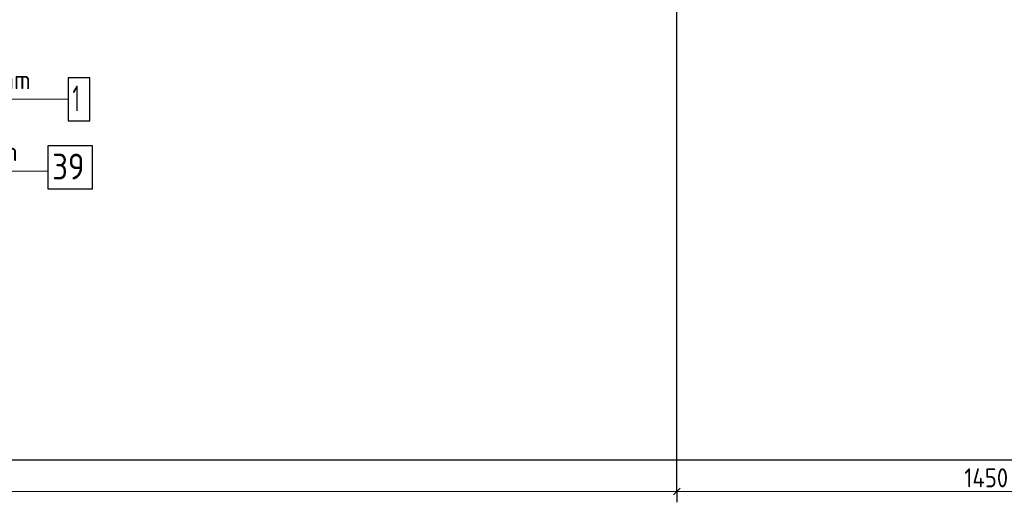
# Model space of a CAD drawing. Header units: millimetres. Extents: x 0 to 21000, y 0 to 14855.
# Tile 15 of 25: x 11261 to 16983, y 7143 to 9948. Entities that reach past the tile are written whole.
import ezdxf

# ---------------------------------------------------------------- set-up
doc = ezdxf.new("R2010")
doc.units = ezdxf.units.MM
for name, color, linetype, lineweight in [('Standard', 7, 'Continuous', 25), ('Позиционная метка линия выноска', 7, 'Continuous', 13), ('Размерная линия_ общее', 7, 'Continuous', 13), ('Фоновоя арматура Х1', 7, 'Continuous', 25)]:
    doc.layers.add(name, color=color, linetype=linetype, lineweight=lineweight)
doc.styles.add('ISOCPEUR', font='txt')

msp = doc.modelspace()

# ---------------------------------------------------------------- linework, layer by layer
at = {"color": 7, "linetype": 'Continuous', "lineweight": 25, "transparency": 33554687}
msp.add_lwpolyline([(11425.1, 8964.5), (11685.1, 8964.5), (11685.1, 9214.5), (11425.1, 9214.5), (11425.1, 8964.5)], dxfattribs=at)
at = {"layer": 'Standard', "color": 254, "linetype": 'Continuous', "lineweight": 25, "true_color": 0xc4c4ff, "transparency": 33554687}
msp.add_lwpolyline([(1723.9, 7389.9), (20677.2, 7389.9), (20677.2, 13471.1), (1723.9, 13471.1), (1723.9, 7389.9)], dxfattribs=at)
at = {"layer": 'Позиционная метка линия выноска', "color": 7, "linetype": 'Continuous', "lineweight": 13, "transparency": 33554687}
for points in [[(11543.6, 9485.6), (10217.7, 9485.6), (10217.7, 9810.6), (9987.3, 9920.7)], [(11425.1, 9067.6), (10036.7, 9067.6), (9637.5, 9712.3)]]:
    msp.add_lwpolyline(points, dxfattribs=at)
at = {"layer": 'Размерная линия_ общее', "color": 253, "linetype": 'Continuous', "lineweight": -3, "true_color": 0xa0a0a0, "transparency": 33554687}
for q in [(15080, 7267.7), (15080, 7142.7)]:
    msp.add_line((15080, 7205.2), q, dxfattribs=at)
at = {"layer": 'Размерная линия_ общее', "color": 7, "linetype": 'Continuous', "lineweight": 25, "transparency": 33554687}
msp.add_line((15061.2, 7186.5), (15098.7, 7224), dxfattribs=at)
at = {"layer": 'Размерная линия_ общее', "color": 7, "linetype": 'Continuous', "lineweight": 13, "transparency": 33554687}
for p, q in [((6581.2, 7205.2), (15080, 7205.2)), ((15080, 7205.2), (18705.4, 7205.2))]:
    msp.add_line(p, q, dxfattribs=at)
at = {"layer": 'Размерная линия_ общее', "color": 253, "linetype": 'Continuous', "lineweight": -3, "true_color": 0xa0a0a0, "transparency": 33554687}
msp.add_lwpolyline([(15080, 7205.2), (15080, 7213.7), (15080, 7213.7), (15080, 7213.7), (15080, 7213.7), (15080, 12285.9)], dxfattribs=at)
at = {"layer": 'Фоновоя арматура Х1', "color": 7, "linetype": 'Continuous', "lineweight": 25, "transparency": 33554687}
msp.add_lwpolyline([(11543.6, 9360.6), (11668.6, 9360.6), (11668.6, 9610.6), (11543.6, 9610.6), (11543.6, 9360.6)], dxfattribs=at)

# ---------------------------------------------------------------- texts
at = {"color": 7, "linetype": 'Continuous', "lineweight": 13, "transparency": 33554687, "attachment_point": 7, "style": 'ISOCPEUR'}
for s, insert, char_height, width in [('\\W0.94;L=6215mm ', (10637.5, 9126.3), 110, 755.412), ('\\W0.87;39', (11450.1, 9019.5), 150, 275.406)]:
    msp.add_mtext(s, dxfattribs=dict(at, insert=insert, char_height=char_height, width=width))
at = {"layer": 'Размерная линия_ общее', "color": 7, "linetype": 'Continuous', "lineweight": 25, "transparency": 33554687, "insert": (16749.7, 7230.2), "char_height": 110, "width": 344.716, "attachment_point": 7, "style": 'ISOCPEUR'}
msp.add_mtext('\\W0.87;1450', dxfattribs=at)
at = {"layer": 'Фоновоя арматура Х1', "color": 7, "linetype": 'Continuous', "lineweight": 13, "transparency": 33554687, "attachment_point": 7, "style": 'ISOCPEUR'}
for s, insert, char_height, width in [('\\W0.94;L=1360mm ', (10715.9, 9544.3), 110, 755.415), ('\\W0.56;1', (11568.6, 9415.6), 150, 116.667)]:
    msp.add_mtext(s, dxfattribs=dict(at, insert=insert, char_height=char_height, width=width))

doc.saveas('drawing.dxf')
